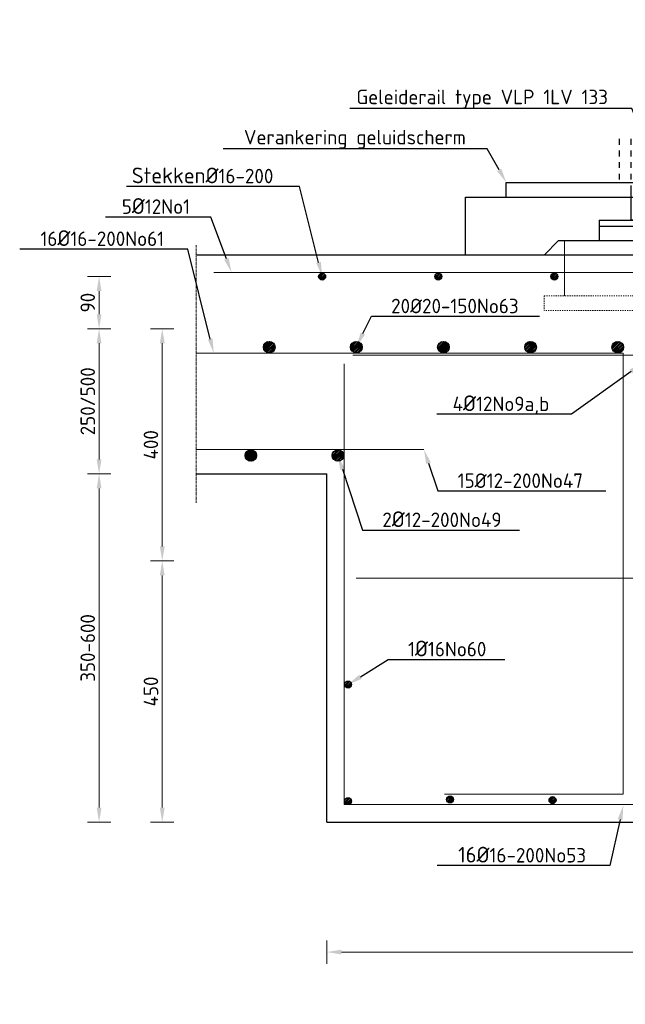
# Model space of a CAD drawing. Header units: millimetres. Extents: x -8028558 to 327273, y -63352 to 83293.
# Tile 38 of 195: x -946 to 97, y -8349 to -6653. Entities that reach past the tile are written whole.
import ezdxf
from ezdxf import colors
from ezdxf.entities.mleader import LeaderData, LeaderLine
from ezdxf.math import Vec2, Vec3

# ---------------------------------------------------------------- set-up
doc = ezdxf.new("R2010")
doc.units = ezdxf.units.MM
doc.linetypes.add('NLCS-HIDDEN', pattern=[4, 2, -2])
doc.linetypes.add('XX-AFBREEK', pattern=[7, 4, -1, 1, -1])
for name, color, linetype, lineweight in [('B-CO-BC-AFBREEKLIJN-G', 7, 'XX-AFBREEK', 18), ('B-CO-BC-BETONVORM-AD', 252, 'Continuous', 18), ('B-CO-BC-BETONVORM-GD', 90, 'Continuous', 25), ('B-CO-BC-BETONVORM-M', 7, 'Continuous', 18), ('B-CO-BC-WAPENING-GD', 130, 'Continuous', 25), ('B-CO-BC-WAPENING_HOOFDWAPENING-G', 170, 'Continuous', 18), ('B-CO-SC-STAALVORM-A', 252, 'Continuous', 18), ('B-CO-SC-STAALVORM-AD', 252, 'Continuous', 18), ('B-CO-SC-STAALVORM-GN', 10, 'NLCS-HIDDEN', 13), ('B-GV-AM-AS_KUNSTWERK_GELUIDSWERENDEVOORZIENING-GD', 10, 'Continuous', 25), ('B-WE-BV-GELEIDECONSTRUCTIE_GELEIDERAIL-GD', 210, 'Continuous', 25), ('X-XX-AL-M', 7, 'Continuous', 18), ('X-XX-AL-VERWIJZING-T25', 7, 'Continuous', 25)]:
    doc.layers.add(name, color=color, linetype=linetype, lineweight=lineweight)
doc.styles.add('NLCS-ISO-MM10-T25', font='NLCS-ISO.ttf', dxfattribs={"height": 25})
doc.dimstyles.new('NLCS-MM10-T25-PIJL_L0_H0', dxfattribs={"dimscale": 10, "dimtxt": 2.5, "dimasz": 2.5, "dimexe": 2, "dimexo": 2, "dimgap": 0.7, "dimtad": 1, "dimdec": 0, "dimzin": 0, "dimdsep": 46, "dimtxsty": 'NLCS-ISO-MM10-T25', "dimcen": 0, "dimdle": 2, "dimclrd": 256, "dimclre": 256, "dimclrt": 256, "dimadec": 0, "dimazin": 0, "dimtfac": 1, "dimtdec": 3, "dimtofl": 0, "dimtmove": 0, "dimatfit": 3, "dimfxl": 2, "dimfxlon": 1, "dimtfillclr": 256, "dimtolj": 1, "dimtzin": 0, "dimlwd": -1, "dimlwe": -1, "dimarcsym": 0})
doc.dimstyles.new('NLCS-MM10-T25-PIJL_L0_H4', dxfattribs={"dimscale": 10, "dimtxt": 2.5, "dimasz": 2.5, "dimexe": 2, "dimexo": 2, "dimgap": 0.7, "dimtad": 1, "dimdec": 0, "dimzin": 0, "dimdsep": 46, "dimtxsty": 'NLCS-ISO-MM10-T25', "dimcen": 0, "dimdle": 2, "dimclrd": 256, "dimclre": 256, "dimclrt": 256, "dimadec": 4, "dimazin": 0, "dimtfac": 1, "dimtdec": 3, "dimtofl": 0, "dimtmove": 0, "dimatfit": 3, "dimfxl": 2, "dimfxlon": 1, "dimtfillclr": 256, "dimtolj": 1, "dimtzin": 0, "dimlwd": -1, "dimlwe": -1, "dimarcsym": 0})
pattern_1 = [(45, (29559.305, 0), (-2.8284271, 2.8284271), []), (45, (29559.305, 2.4284), (-2.8284271, 2.8284271), []), (45, (29559.305, 2.5284), (-2.8284271, 2.8284271), []), (45, (29559.305, 2.6284), (-2.8284271, 2.8284271), [])]
pattern_2 = [(45, (29559.305, -21.0953), (-2.8284271, 2.8284271), []), (45, (29559.305, -18.667), (-2.8284271, 2.8284271), []), (45, (29559.305, -18.567), (-2.8284271, 2.8284271), []), (45, (29559.305, -18.467), (-2.8284271, 2.8284271), [])]

# ---------------------------------------------------------------- blocks, each defined once
blk = doc.blocks.new('*D2063')
at = {"layer": 'X-XX-AL-M', "transparency": 16777216}
for p, q in [((-789.5, -7435.1), (-829.5, -7435.1)), ((-809.5, -8010.1), (-809.5, -7460.1)), ((-789.5, -8035.1), (-829.5, -8035.1))]:
    blk.add_line(p, q, dxfattribs=at)
for points in [[(-813.6, -7460.1), (-805.3, -7460.1), (-809.5, -7435.1)], [(-813.6, -8010.1), (-805.3, -8010.1), (-809.5, -8035.1)]]:
    blk.add_solid(points, dxfattribs=at)
at = {"layer": 'X-XX-AL-M', "transparency": 16777216, "insert": (-829, -7735.1), "char_height": 25, "attachment_point": 5, "rotation": 90, "style": 'NLCS-ISO-MM10-T25'}
blk.add_mtext('\\A1;350-600', dxfattribs=at)
blk = doc.blocks.new('*D2064')
at = {"layer": 'X-XX-AL-M', "transparency": 16777216}
for p, q in [((-417.3, -8239.1), (-417.3, -8279.1)), ((722.7, -8239.1), (722.7, -8279.1)), ((-392.3, -8259.1), (697.7, -8259.1))]:
    blk.add_line(p, q, dxfattribs=at)
for points in [[(-392.3, -8254.9), (-392.3, -8263.2), (-417.3, -8259.1)], [(697.7, -8254.9), (697.7, -8263.2), (722.7, -8259.1)]]:
    blk.add_solid(points, dxfattribs=at)
at = {"layer": 'X-XX-AL-M', "transparency": 16777216, "insert": (152.7, -8239.6), "char_height": 25, "attachment_point": 5, "style": 'NLCS-ISO-MM10-T25'}
blk.add_mtext('\\A1;1140', dxfattribs=at)
blk = doc.blocks.new('*D2068')
at = {"layer": 'B-CO-BC-BETONVORM-M', "transparency": 16777216}
for p, q in [((-789.5, -7185.1), (-829.5, -7185.1)), ((-809.5, -7410.1), (-809.5, -7210.1)), ((-789.5, -7435.1), (-829.5, -7435.1))]:
    blk.add_line(p, q, dxfattribs=at)
for points in [[(-813.6, -7210.1), (-805.3, -7210.1), (-809.5, -7185.1)], [(-813.6, -7410.1), (-805.3, -7410.1), (-809.5, -7435.1)]]:
    blk.add_solid(points, dxfattribs=at)
at = {"layer": 'B-CO-BC-BETONVORM-M', "transparency": 16777216, "insert": (-829, -7310.1), "char_height": 25, "attachment_point": 5, "rotation": 90, "style": 'NLCS-ISO-MM10-T25'}
blk.add_mtext('\\A1;250/500', dxfattribs=at)
blk = doc.blocks.new('*D2069')
at = {"layer": 'B-CO-BC-BETONVORM-M', "transparency": 16777216}
for p, q in [((-789.5, -7095.1), (-829.5, -7095.1)), ((-809.5, -7160.1), (-809.5, -7120.1)), ((-789.5, -7185.1), (-829.5, -7185.1))]:
    blk.add_line(p, q, dxfattribs=at)
for points in [[(-813.6, -7120.1), (-805.3, -7120.1), (-809.5, -7095.1)], [(-813.6, -7160.1), (-805.3, -7160.1), (-809.5, -7185.1)]]:
    blk.add_solid(points, dxfattribs=at)
at = {"layer": 'B-CO-BC-BETONVORM-M', "transparency": 16777216, "insert": (-829, -7140.1), "char_height": 25, "attachment_point": 5, "rotation": 90, "style": 'NLCS-ISO-MM10-T25'}
blk.add_mtext('\\A1;90', dxfattribs=at)
blk = doc.blocks.new('*D2056')
at = {"layer": 'X-XX-AL-M', "transparency": 16777216}
for p, q in [((-680.7, -7585.1), (-720.7, -7585.1)), ((-700.7, -8010.1), (-700.7, -7610.1)), ((-680.7, -8035.1), (-720.7, -8035.1))]:
    blk.add_line(p, q, dxfattribs=at)
for points in [[(-704.9, -7610.1), (-696.5, -7610.1), (-700.7, -7585.1)], [(-704.9, -8010.1), (-696.5, -8010.1), (-700.7, -8035.1)]]:
    blk.add_solid(points, dxfattribs=at)
at = {"layer": 'X-XX-AL-M', "transparency": 16777216, "insert": (-720.2, -7810.1), "char_height": 25, "attachment_point": 5, "rotation": 90, "style": 'NLCS-ISO-MM10-T25'}
blk.add_mtext('\\A1;450', dxfattribs=at)
blk = doc.blocks.new('*D2055')
at = {"layer": 'X-XX-AL-M', "transparency": 16777216}
for p, q in [((-680.7, -7185.1), (-720.7, -7185.1)), ((-700.7, -7560.1), (-700.7, -7210.1)), ((-680.7, -7585.1), (-720.7, -7585.1))]:
    blk.add_line(p, q, dxfattribs=at)
for points in [[(-704.9, -7210.1), (-696.5, -7210.1), (-700.7, -7185.1)], [(-704.9, -7560.1), (-696.5, -7560.1), (-700.7, -7585.1)]]:
    blk.add_solid(points, dxfattribs=at)
at = {"layer": 'X-XX-AL-M', "transparency": 16777216, "insert": (-720.2, -7385.1), "char_height": 25, "attachment_point": 5, "rotation": 90, "style": 'NLCS-ISO-MM10-T25'}
blk.add_mtext('\\A1;400', dxfattribs=at)
blk = doc.blocks.new('geleiderailconstructie')
at = {"layer": 'B-WE-BV-GELEIDECONSTRUCTIE_GELEIDERAIL-GD', "flags": 128}
for points in [[(-28291.3, -6868.1), (-28291.3, -6858.1)], [(-28221.3, -6868.1), (-28221.3, -6858.1)], [(-28291.3, -6888.1), (-28291.3, -6878.1)], [(-28221.3, -6888.1), (-28221.3, -6878.1)], [(-28291.3, -6908.1), (-28291.3, -6898.1)], [(-28221.3, -6908.1), (-28221.3, -6898.1)], [(-28291.3, -6928.1), (-28291.3, -6918.1)], [(-28221.3, -6928.1), (-28221.3, -6918.1)], [(-28256.3, -6998.1), (-28291.3, -6998.1), (-28291.3, -6938.1)], [(-28256.3, -6998.1), (-28221.3, -6998.1), (-28221.3, -6938.1)], [(-28346.3, -6998.1), (-28166.3, -6998.1)], [(-28346.3, -6998.1), (-28346.3, -7033.1)], [(-28166.3, -6998.1), (-28166.3, -7033.1)], [(-28346.3, -7008.1), (-28166.3, -7008.1)], [(-28416.3, -7033.1), (-28441.3, -7058.1)], [(-28416.3, -7033.1), (-28096.3, -7033.1)], [(-28096.3, -7033.1), (-28071.3, -7058.1)]]:
    blk.add_lwpolyline(points, dxfattribs=at)
blk = doc.blocks.new('Verankering geluidscherm')
at = {"layer": 'B-GV-AM-AS_KUNSTWERK_GELUIDSWERENDEVOORZIENING-GD', "flags": 128}
for points in [[(-29790.6, -6868.1), (-29790.6, -6858.1)], [(-29680.6, -6868.1), (-29680.6, -6858.1)], [(-29790.6, -6888.1), (-29790.6, -6878.1)], [(-29680.6, -6888.1), (-29680.6, -6878.1)], [(-29790.6, -6908.1), (-29790.6, -6898.1)], [(-29680.6, -6908.1), (-29680.6, -6898.1)], [(-29790.6, -6928.1), (-29790.6, -6918.1)], [(-29680.6, -6928.1), (-29680.6, -6918.1)], [(-29985.6, -6958.1), (-29985.6, -6933.1), (-29485.6, -6933.1), (-29485.6, -6958.1)], [(-30055.6, -7058.1), (-30055.6, -6958.1), (-29415.6, -6958.1), (-29415.6, -7058.1)]]:
    blk.add_lwpolyline(points, dxfattribs=at)

msp = doc.modelspace()

# ---------------------------------------------------------------- hatches: boundary and pattern name
at = {"layer": 'B-CO-SC-STAALVORM-A'}
h = msp.add_hatch(dxfattribs=at)
h.set_pattern_fill('ACO-STAAL', color=256, pattern_type=2)
h.set_pattern_definition(pattern_1)
h.paths.add_polyline_path([(-506.5, -7216.8, 1), (-526.5, -7216.8, 1)])
h = msp.add_hatch(dxfattribs=at)
h.set_pattern_fill('ACO-STAAL', color=256, pattern_type=2)
h.set_pattern_definition(pattern_1)
h.paths.add_polyline_path([(-356.5, -7216.8, 1), (-376.5, -7216.8, 1)])
h = msp.add_hatch(dxfattribs=at)
h.set_pattern_fill('ACO-STAAL', color=256, pattern_type=2)
h.set_pattern_definition(pattern_1)
h.paths.add_polyline_path([(-206.5, -7216.8, 1), (-226.5, -7216.8, 1)])
h = msp.add_hatch(dxfattribs=at)
h.set_pattern_fill('ACO-STAAL', color=256, pattern_type=2)
h.set_pattern_definition(pattern_1)
h.paths.add_polyline_path([(-56.5, -7216.8, 1), (-76.5, -7216.8, 1)])
h = msp.add_hatch(dxfattribs=at)
h.set_pattern_fill('ACO-STAAL', color=256, pattern_type=2)
h.set_pattern_definition(pattern_1)
h.paths.add_polyline_path([(93.5, -7216.8, 1), (73.5, -7216.8, 1)])
h = msp.add_hatch(dxfattribs=at)
h.set_pattern_fill('ACO-STAAL', color=256, pattern_type=2)
h.set_pattern_definition(pattern_2)
h.paths.add_polyline_path([(-538.2, -7403.5, 1), (-558.2, -7403.5, 1)])
h = msp.add_hatch(dxfattribs=at)
h.set_pattern_fill('ACO-STAAL', color=256, pattern_type=2)
h.set_pattern_definition(pattern_2)
h.paths.add_polyline_path([(-388.2, -7403.5, 1), (-408.2, -7403.5, 1)])
at = {"layer": 'B-CO-SC-STAALVORM-AD'}
h = msp.add_hatch(dxfattribs=at)
h.set_pattern_fill('ACO-STAAL', color=256, pattern_type=2)
h.set_pattern_definition([(45, (29514.634, 903.943), (-2.8284271, 2.8284271), []), (45, (29514.634, 906.3716), (-2.8284271, 2.8284271), []), (45, (29514.634, 906.4716), (-2.8284271, 2.8284271), []), (45, (29514.634, 906.5716), (-2.8284271, 2.8284271), [])])
h.paths.add_polyline_path([(-419.4, -7095.1, 1), (-431.4, -7095.1, 1)])
h = msp.add_hatch(dxfattribs=at)
h.set_pattern_fill('ACO-STAAL', color=256, pattern_type=2)
h.set_pattern_definition([(45, (29714.634, 903.943), (-2.8284271, 2.8284271), []), (45, (29714.634, 906.3716), (-2.8284271, 2.8284271), []), (45, (29714.634, 906.4716), (-2.8284271, 2.8284271), []), (45, (29714.634, 906.5716), (-2.8284271, 2.8284271), [])])
h.paths.add_polyline_path([(-219.4, -7095.1, 1), (-231.4, -7095.1, 1)])
h = msp.add_hatch(dxfattribs=at)
h.set_pattern_fill('ACO-STAAL', color=256, pattern_type=2)
h.set_pattern_definition([(45, (29914.634, 903.943), (-2.8284271, 2.8284271), []), (45, (29914.634, 906.3716), (-2.8284271, 2.8284271), []), (45, (29914.634, 906.4716), (-2.8284271, 2.8284271), []), (45, (29914.634, 906.5716), (-2.8284271, 2.8284271), [])])
h.paths.add_polyline_path([(-19.4, -7095.1, 1), (-31.4, -7095.1, 1)])
h = msp.add_hatch(dxfattribs=at)
h.set_pattern_fill('ACO-STAAL', color=256, pattern_type=2)
h.set_pattern_definition([(45, (29559.305, 201), (-2.8284271, 2.8284271), []), (45, (29559.305, 203.4284), (-2.8284271, 2.8284271), []), (45, (29559.305, 203.5284), (-2.8284271, 2.8284271), []), (45, (29559.305, 203.6284), (-2.8284271, 2.8284271), [])])
h.paths.add_polyline_path([(-374.7, -7798.1, 1), (-386.7, -7798.1, 1)])
h = msp.add_hatch(dxfattribs=at)
h.set_pattern_fill('ACO-STAAL', color=256, pattern_type=2)
h.set_pattern_definition(pattern_1)
h.paths.add_polyline_path([(-199.2, -7996.2, 1), (-211.2, -7996.2, 1)])
h = msp.add_hatch(dxfattribs=at)
h.set_pattern_fill('ACO-STAAL', color=256, pattern_type=2)
h.set_pattern_definition(pattern_1)
h.paths.add_polyline_path([(-374.7, -7999.1, 1), (-386.7, -7999.1, 1)])
h = msp.add_hatch(dxfattribs=at)
h.set_pattern_fill('ACO-STAAL', color=256, pattern_type=2)
h.set_pattern_definition(pattern_1)
h.paths.add_polyline_path([(-22.7, -7997.3, 1), (-34.7, -7997.3, 1)])

# ---------------------------------------------------------------- linework, layer by layer
at = {"layer": 'B-CO-BC-AFBREEKLIJN-G', "flags": 128}
msp.add_lwpolyline([(-642.3, -7041.1), (-642.3, -7485.1)], dxfattribs=at)
at = {"layer": 'B-CO-BC-BETONVORM-GD', "flags": 128}
for points in [[(612.3, -7058.1), (-642.3, -7058.1)], [(-642.3, -7435.1), (-417.3, -7435.1)], [(-417.3, -8035.1), (-417.3, -7435.1)], [(-417.3, -8035.1), (722.7, -8035.1)]]:
    msp.add_lwpolyline(points, dxfattribs=at)
at = {"layer": 'B-CO-BC-WAPENING-GD'}
for centre, radius in [((-425.4, -7095.1), 6), ((-225.4, -7095.1), 6), ((-25.4, -7095.1), 6), ((-516.5, -7216.8), 10), ((-366.5, -7216.8), 10), ((-216.5, -7216.8), 10), ((-66.5, -7216.8), 10), ((83.5, -7216.8), 10), ((-548.2, -7403.5), 10), ((-398.2, -7403.5), 10), ((-380.7, -7798.1), 6), ((-205.2, -7996.2), 6), ((-380.7, -7999.1), 6), ((-28.7, -7997.3), 6)]:
    msp.add_circle(centre, radius, dxfattribs=at)
at = {"layer": 'B-CO-BC-WAPENING_HOOFDWAPENING-G', "flags": 128}
for points in [[(-8.3, -7033.1), (-8.3, -7128.5)], [(-611.8, -7088.1), (606.2, -7088.1)], [(92.7, -7227.1), (-642.3, -7227.1)], [(92.7, -7987.1), (92.7, -7227.1)], [(452.7, -7230.8), (-372.3, -7230.8)], [(-387.3, -8005.1), (-387.3, -7245.5)], [(-642.3, -7393.1), (-250.2, -7393.1)], [(692.7, -7615.1), (-367, -7615.1)], [(-214.7, -7987.1), (92.7, -7987.1)], [(-387.3, -8005.1), (692.7, -8005.1)]]:
    msp.add_lwpolyline(points, dxfattribs=at)
at = {"layer": 'B-CO-SC-STAALVORM-GN', "flags": 128}
msp.add_lwpolyline([(-43.3, -7128.5), (-43.3, -7153.5), (326.7, -7153.5), (326.7, -7128.5)], close=True, dxfattribs=at)

# ---------------------------------------------------------------- block references
at = {"layer": 'B-CO-BC-BETONVORM-AD'}
msp.add_blockref('Verankering geluidscherm', (29877.3, 0), dxfattribs=at)
at = {"layer": 'X-XX-AL-VERWIJZING-T25'}
msp.add_blockref('geleiderailconstructie', (28398.1, 0), dxfattribs=at)

# ---------------------------------------------------------------- dimensions: what is measured, and where the dimension line sits
at = {"layer": 'B-CO-BC-BETONVORM-M'}
dim = msp.add_linear_dim(base=(-809.5, -7095.1), p1=(-642.3, -7185.1), p2=(-642.3, -7095.1), angle=90, dimstyle='NLCS-MM10-T25-PIJL_L0_H0', dxfattribs=at)
dim.commit()
dim.dimension.update_dxf_attribs({"geometry": '*D2069', "text_midpoint": (-829, -7140.1)})
dim = msp.add_linear_dim(base=(-809.5, -7185.1), p1=(-642.3, -7435.1), p2=(-642.3, -7185.1), angle=90, text='250/500', dimstyle='NLCS-MM10-T25-PIJL_L0_H0', dxfattribs=at)
dim.commit()
dim.dimension.update_dxf_attribs({"geometry": '*D2068', "text_midpoint": (-829, -7310.1)})
at = {"layer": 'X-XX-AL-M'}
for base, p1, p2, picture, middle in [((-700.7, -7185.1), (722.7, -7585.1), (-642.3, -7185.1), '*D2055', (-720.2, -7385.1)), ((-700.7, -7585.1), (722.7, -8035.1), (722.7, -7585.1), '*D2056', (-720.2, -7810.1))]:
    dim = msp.add_linear_dim(base=base, p1=p1, p2=p2, angle=90, dimstyle='NLCS-MM10-T25-PIJL_L0_H4', dxfattribs=at)
    dim.commit()
    dim.dimension.update_dxf_attribs({"geometry": picture, "text_midpoint": middle})
dim = msp.add_linear_dim(base=(-809.5, -7435.1), p1=(-417.3, -8035.1), p2=(-417.3, -7435.1), angle=90, text='350-600', dimstyle='NLCS-MM10-T25-PIJL_L0_H4', dxfattribs=at)
dim.commit()
dim.dimension.update_dxf_attribs({"geometry": '*D2063', "text_midpoint": (-829, -7735.1)})
dim = msp.add_linear_dim(base=(722.7, -8259.1), p1=(-417.3, -8035.1), p2=(722.7, -8035.1), dimstyle='NLCS-MM10-T25-PIJL_L0_H4', dxfattribs=at)
dim.commit()
dim.dimension.update_dxf_attribs({"geometry": '*D2064', "text_midpoint": (152.7, -8239.6)})

# ---------------------------------------------------------------- leaders
at = {"layer": 'X-XX-AL-VERWIJZING-T25'}
ml = msp.add_multileader_mtext('Standard', dxfattribs=at)
ml.set_content('Merk B', color=256, style='NLCS-ISO-MM10-T25')
ml.set_leader_properties(color=256, linetype='ByLayer', lineweight=-1)
ml.build(insert=Vec2(0, 0))
ml.multileader.update_dxf_attribs({"text_left_attachment_type": 5, "text_right_attachment_type": 5, "dogleg_length": 25, "arrow_head_size": 25})
ctx = ml.context
ctx.base_point, ctx.char_height, ctx.arrow_head_size, ctx.landing_gap_size, ctx.plane_origin = Vec3(137517.8, -36029.7), 25, 25, 9, Vec3(137783.2, -36013.1)
ctx.left_attachment, ctx.right_attachment = 5, 5
notes = []
notes.append((ctx, [(0, (0, 0, 0), (0, 0), (1, 0), 1, [])]))
ctx.mtext.insert, ctx.mtext.flow_direction = Vec3(137526.8, -35999.7), 5
ml = msp.add_multileader_mtext('Standard', dxfattribs=at)
ml.set_content('Geleiderail type VLP 1LV 133', color=256, style='NLCS-ISO-MM10-T25')
ml.set_leader_properties(color=256, linetype='ByLayer', lineweight=-1)
ml.build(insert=Vec2(0, 0))
ml.multileader.update_dxf_attribs({"text_left_attachment_type": 5, "text_right_attachment_type": 5, "dogleg_length": 25, "arrow_head_size": 25})
ctx = ml.context
ctx.base_point, ctx.char_height, ctx.arrow_head_size, ctx.landing_gap_size, ctx.plane_origin = Vec3(-375.4, -6805.7), 25, 25, 9, Vec3(140.4, -6883.1)
ctx.left_attachment, ctx.right_attachment = 5, 5
notes.append((ctx, [(0, (1, 1, 0), (107.6, -6805.7), (-1, 0), 25, [(0, [(140.4, -6883.1)], 0, [])])]))
ctx.mtext.insert, ctx.mtext.flow_direction = Vec3(-366.4, -6773.2), 5
ml = msp.add_multileader_mtext('Standard', dxfattribs=at)
ml.set_content('Verankering geluidscherm', color=256, style='NLCS-ISO-MM10-T25')
ml.set_leader_properties(color=256, linetype='ByLayer', lineweight=-1)
ml.build(insert=Vec2(0, 0))
ml.multileader.update_dxf_attribs({"text_left_attachment_type": 5, "text_right_attachment_type": 5, "dogleg_length": 25, "arrow_head_size": 25})
ctx = ml.context
ctx.base_point, ctx.char_height, ctx.arrow_head_size, ctx.landing_gap_size, ctx.plane_origin = Vec3(-569, -6875), 25, 25, 9, Vec3(-108.3, -6908.1)
ctx.left_attachment, ctx.right_attachment = 5, 5
notes.append((ctx, [(0, (1, 1, 0), (-141, -6875), (-1, 0), 25, [(0, [(-108.3, -6933.1)], 0, [])])]))
ctx.mtext.insert, ctx.mtext.flow_direction = Vec3(-560, -6842.5), 5
ml = msp.add_multileader_mtext('Standard', dxfattribs=at)
ml.set_content('{\\H1.08333x;StekkenØ}16-200', color=256, style='NLCS-ISO-MM10-T25')
ml.set_leader_properties(color=256, linetype='ByLayer', lineweight=-1)
ml.build(insert=Vec2(0, 0))
ml.multileader.update_dxf_attribs({"text_left_attachment_type": 5, "text_right_attachment_type": 5, "dogleg_length": 25, "arrow_head_size": 25})
ctx = ml.context
ctx.base_point, ctx.char_height, ctx.arrow_head_size, ctx.landing_gap_size, ctx.plane_origin = Vec3(-762.1, -6939.9), 25, 25, 9, Vec3(-498.7, -7085.1)
ctx.left_attachment, ctx.right_attachment = 5, 5
notes.append((ctx, [(0, (1, 1, 0), (-464.5, -6939.9), (-1, 0), 25, [(0, [(-425.4, -7095.1)], 0, [])])]))
ctx.mtext.insert, ctx.mtext.flow_direction = Vec3(-753.1, -6907.4), 5
ml = msp.add_multileader_mtext('Standard', dxfattribs=at)
ml.set_content('5{\\H1.08333x;Ø}12No1', color=256, style='NLCS-ISO-MM10-T25')
ml.set_leader_properties(color=256, linetype='ByLayer', lineweight=-1)
ml.build(insert=Vec2(0, 0))
ml.multileader.update_dxf_attribs({"text_left_attachment_type": 5, "text_right_attachment_type": 5, "dogleg_length": 25, "arrow_head_size": 25})
ctx = ml.context
ctx.base_point, ctx.char_height, ctx.arrow_head_size, ctx.landing_gap_size, ctx.plane_origin = Vec3(-779.4, -6992.6), 25, 25, 9, Vec3(-654.7, -7078.1)
ctx.left_attachment, ctx.right_attachment = 5, 5
notes.append((ctx, [(0, (1, 1, 0), (-616.8, -6992.6), (-1, 0), 25, [(0, [(-581.5, -7088.1)], 0, [])])]))
ctx.mtext.insert, ctx.mtext.flow_direction = Vec3(-770.4, -6960.1), 5
ml = msp.add_multileader_mtext('Standard', dxfattribs=at)
ml.set_content('16{\\H1.08333x;Ø}16-200No61', color=256, style='NLCS-ISO-MM10-T25')
ml.set_leader_properties(color=256, linetype='ByLayer', lineweight=-1)
ml.build(insert=Vec2(0, 0))
ml.multileader.update_dxf_attribs({"text_left_attachment_type": 5, "text_right_attachment_type": 5, "dogleg_length": 25, "arrow_head_size": 25})
ctx = ml.context
ctx.base_point, ctx.char_height, ctx.arrow_head_size, ctx.landing_gap_size, ctx.plane_origin = Vec3(-919.4, -7047.9), 25, 25, 9, Vec3(-685.3, -7217.1)
ctx.left_attachment, ctx.right_attachment = 5, 5
notes.append((ctx, [(0, (1, 1, 0), (-656.8, -7047.9), (-1, 0), 25, [(0, [(-612, -7227.1)], 0, [])])]))
ctx.mtext.insert, ctx.mtext.flow_direction = Vec3(-910.4, -7015.4), 5
ml = msp.add_multileader_mtext('Standard', dxfattribs=at)
ml.set_content('20Ø20-150No63', color=256, style='NLCS-ISO-MM10-T25')
ml.set_leader_properties(color=256, linetype='ByLayer', lineweight=-1)
ml.build(insert=Vec2(0, 0))
ml.multileader.update_dxf_attribs({"text_left_attachment_type": 5, "text_right_attachment_type": 5, "dogleg_length": 25, "arrow_head_size": 25})
ctx = ml.context
ctx.base_point, ctx.char_height, ctx.arrow_head_size, ctx.landing_gap_size, ctx.plane_origin = Vec3(-315.6, -7163.4), 25, 25, 9, Vec3(-366.3, -7216)
ctx.left_attachment, ctx.right_attachment = 5, 5
notes.append((ctx, [(1, (1, 1, 0), (-340.6, -7163.4), (1, 0), 25, [(0, [(-366.3, -7216)], 0, [])])]))
ctx.mtext.insert, ctx.mtext.flow_direction = Vec3(-306.6, -7133.4), 5
ml = msp.add_multileader_mtext('Standard', dxfattribs=at)
ml.set_content('4{\\H1.08333x;Ø}12No9a,b', color=256, style='NLCS-ISO-MM10-T25')
ml.set_leader_properties(color=256, linetype='ByLayer', lineweight=-1)
ml.build(insert=Vec2(0, 0))
ml.multileader.update_dxf_attribs({"text_left_attachment_type": 5, "text_right_attachment_type": 5, "dogleg_length": 25, "arrow_head_size": 25})
ctx = ml.context
ctx.base_point, ctx.char_height, ctx.arrow_head_size, ctx.landing_gap_size, ctx.plane_origin = Vec3(-209.7, -7332.4), 25, 25, 9, Vec3(369.1, -7289.5)
ctx.left_attachment, ctx.right_attachment = 5, 5
notes.append((ctx, [(0, (1, 1, 0), (4.2, -7332.4), (-1, 0), 25, [(0, [(127, -7244)], 0, [])])]))
ctx.mtext.insert, ctx.mtext.flow_direction = Vec3(-200.7, -7299.9), 5
ml = msp.add_multileader_mtext('Standard', dxfattribs=at)
ml.set_content('15Ø12-200No47', color=256, style='NLCS-ISO-MM10-T25')
ml.set_leader_properties(color=256, linetype='ByLayer', lineweight=-1)
ml.build(insert=Vec2(0, 0))
ml.multileader.update_dxf_attribs({"text_left_attachment_type": 5, "text_right_attachment_type": 5, "dogleg_length": 25, "arrow_head_size": 25})
ctx = ml.context
ctx.base_point, ctx.char_height, ctx.arrow_head_size, ctx.landing_gap_size, ctx.plane_origin = Vec3(-201, -7464.4), 25, 25, 9, Vec3(-446.2, -7393.1)
ctx.left_attachment, ctx.right_attachment = 5, 5
notes.append((ctx, [(1, (1, 1, 0), (-226, -7464.4), (1, 0), 25, [(0, [(-250.2, -7393.1)], 0, [])])]))
ctx.mtext.insert, ctx.mtext.flow_direction = Vec3(-192, -7434.4), 5
ml = msp.add_multileader_mtext('Standard', dxfattribs=at)
ml.set_content('2{\\H1.08333x;Ø}12-200No49', color=256, style='NLCS-ISO-MM10-T25')
ml.set_leader_properties(color=256, linetype='ByLayer', lineweight=-1)
ml.build(insert=Vec2(0, 0))
ml.multileader.update_dxf_attribs({"text_left_attachment_type": 5, "text_right_attachment_type": 5, "dogleg_length": 25, "arrow_head_size": 25})
ctx = ml.context
ctx.base_point, ctx.char_height, ctx.arrow_head_size, ctx.landing_gap_size, ctx.plane_origin = Vec3(-330.7, -7532.2), 25, 25, 9, Vec3(-439.8, -7569.2)
ctx.left_attachment, ctx.right_attachment = 5, 5
notes.append((ctx, [(1, (1, 1, 0), (-355.7, -7532.2), (1, 0), 25, [(0, [(-398.2, -7403.5)], 0, [])])]))
ctx.mtext.insert, ctx.mtext.flow_direction = Vec3(-321.7, -7499.7), 5
ml = msp.add_multileader_mtext('Standard', dxfattribs=at)
ml.set_content('1{\\H1.08333x;Ø}16No60', color=256, style='NLCS-ISO-MM10-T25')
ml.set_leader_properties(color=256, linetype='ByLayer', lineweight=-1)
ml.build(insert=Vec2(0, 0))
ml.multileader.update_dxf_attribs({"text_left_attachment_type": 5, "text_right_attachment_type": 5, "dogleg_length": 25, "arrow_head_size": 25})
ctx = ml.context
ctx.base_point, ctx.char_height, ctx.arrow_head_size, ctx.landing_gap_size, ctx.plane_origin = Vec3(-286.5, -7755), 25, 25, 9, Vec3(-380.8, -7785.3)
ctx.left_attachment, ctx.right_attachment = 5, 5
notes.append((ctx, [(1, (1, 1, 0), (-311.5, -7755), (1, 0), 25, [(0, [(-380.7, -7798.1)], 0, [])])]))
ctx.mtext.insert, ctx.mtext.flow_direction = Vec3(-277.5, -7722.5), 5
ml = msp.add_multileader_mtext('Standard', dxfattribs=at)
ml.set_content('{\\H1.08333x;16Ø}16-200No53 ', color=256, style='NLCS-ISO-MM10-T25')
ml.set_leader_properties(color=256, linetype='ByLayer', lineweight=-1)
ml.build(insert=Vec2(0, 0))
ml.multileader.update_dxf_attribs({"text_left_attachment_type": 5, "text_right_attachment_type": 5, "dogleg_length": 25, "arrow_head_size": 25})
ctx = ml.context
ctx.base_point, ctx.char_height, ctx.arrow_head_size, ctx.landing_gap_size, ctx.plane_origin = Vec3(-200.2, -8110.2), 25, 25, 9, Vec3(110.2, -7976.9)
ctx.left_attachment, ctx.right_attachment = 5, 5
notes.append((ctx, [(0, (1, 1, 0), (69.7, -8110.2), (-1, 0), 25, [(0, [(93.2, -8006.4)], 0, [])])]))
ctx.mtext.insert, ctx.mtext.flow_direction = Vec3(-191.2, -8077.7), 5
for ctx, leaders in notes:
    for number, flags, end, landing, length, lines in leaders:
        leader = LeaderData()
        leader.index, (leader.has_last_leader_line, leader.has_dogleg_vector, leader.attachment_direction) = number, flags
        leader.last_leader_point, leader.dogleg_vector, leader.dogleg_length = Vec3(end), Vec3(landing), length
        for number, points, colour, breaks in lines:
            line = LeaderLine()
            line.index, line.vertices, line.color, line.breaks = number, Vec3.list(points), colors.encode_raw_color(colour), breaks
            leader.lines.append(line)
        ctx.leaders.append(leader)

doc.saveas('drawing.dxf')
